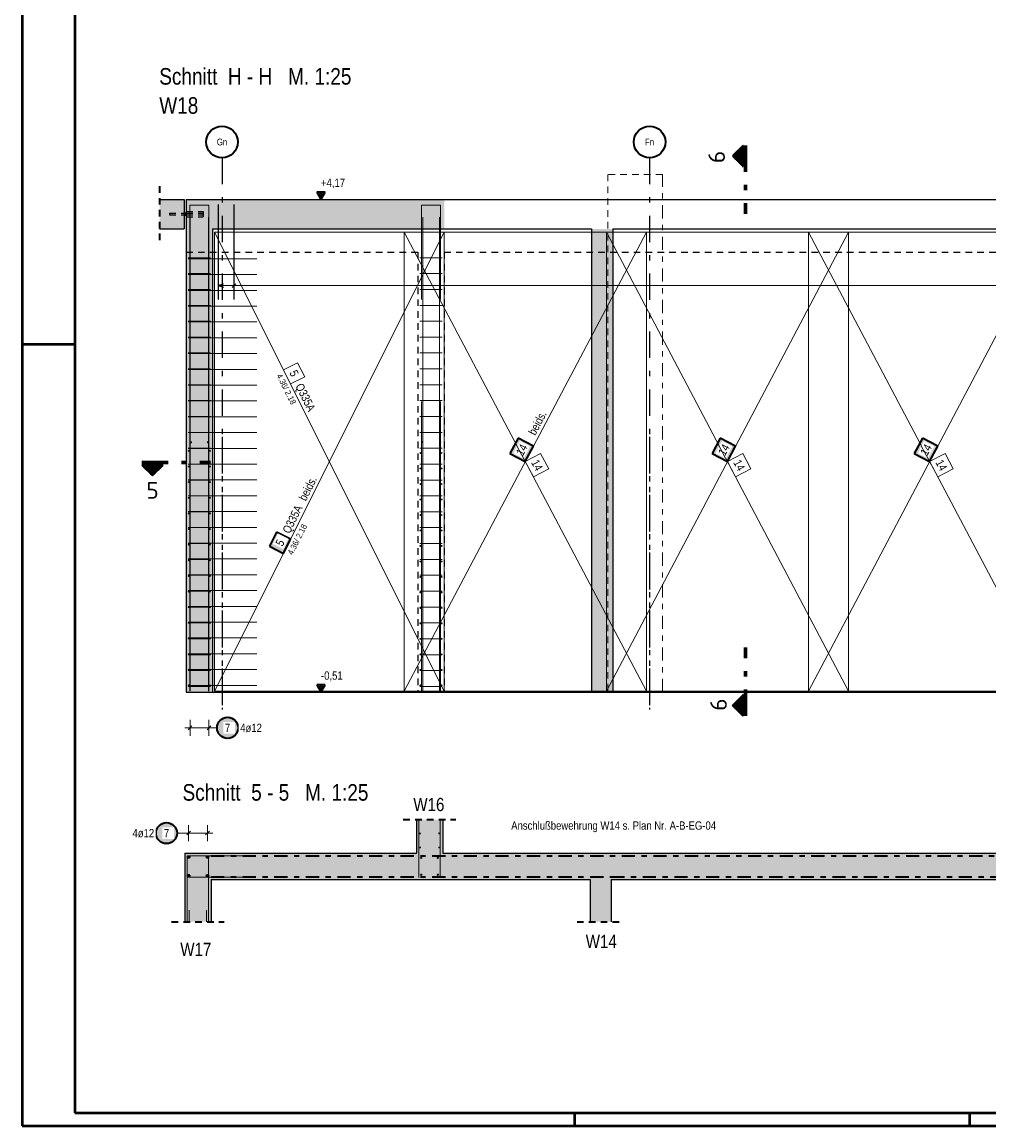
# Model space of a CAD drawing. Header units: millimetres. Extents: x -20 to 84, y 0 to 50.
# Tile 2 of 22: x 0 to 18, y 0 to 21. Entities that reach past the tile are written whole.
import ezdxf
from ezdxf.enums import TextEntityAlignment as Align

# ---------------------------------------------------------------- set-up
doc = ezdxf.new("R2010")
doc.units = ezdxf.units.MM
for name, pattern in [('DASHDOT', [1, 0.5, -0.25, 0, -0.25]), ('DASHDOTX2', [2, 1, -0.5, 0, -0.5]), ('HIDDEN', [0.375, 0.25, -0.125])]:
    doc.linetypes.add(name, pattern=pattern)
for name, color, linetype, lineweight in [('Achsen', 7, 'Continuous', 20), ('nplo Bewehrung', 7, 'Continuous', 20), ('Schraffuren', 7, 'Continuous', 20)]:
    doc.layers.add(name, color=color, linetype=linetype, lineweight=lineweight)
doc.styles.add('Arial Narrow', font='ARIALN.TTF')
doc.styles.add('isocp', font='isocp', dxfattribs={"width": 1.1})
pattern_1 = [(-180, (0, 0), (2e-18, -0.02), [])]

msp = doc.modelspace()

# ---------------------------------------------------------------- hatches: boundary and pattern name
at = {"lineweight": 50}
h = msp.add_hatch(dxfattribs=at)
h.set_pattern_fill('Mau', color=4, scale=0.01, angle=-180, style=0, pattern_type=2)
h.set_pattern_definition(pattern_1)
h.paths.add_polyline_path([(13.6933, 18.226673), (13.6933, 18.626673), (13.4933, 18.426673)])
at = {"lineweight": 35, "true_color": 0xffffff}
for points in [[(9.419768, 13.066321), (9.265798, 12.774442), (9.557677, 12.620472), (9.711647, 12.912351)], [(13.259809, 13.066328), (13.105837, 12.774451), (13.397714, 12.620479), (13.551686, 12.912356)], [(17.099767, 13.066318), (16.945797, 12.774439), (17.237676, 12.620469), (17.391646, 12.912348)], [(4.831554, 11.278963), (4.69739, 11.010634), (4.965718, 10.87647), (5.099882, 11.144799)]]:
    msp.add_hatch(color=7, dxfattribs=at).paths.add_polyline_path(points)
at = {"lineweight": 50}
h = msp.add_hatch(dxfattribs=at)
h.set_pattern_fill('Mau', color=4, scale=0.01, angle=-90, style=0, pattern_type=2)
h.set_pattern_definition([(-90, (0, 0), (0.02, 1e-18), [])])
h.paths.add_polyline_path([(2.677463, 12.553163), (2.277463, 12.553163), (2.477463, 12.353163)])
h = msp.add_hatch(dxfattribs=at)
h.set_pattern_fill('Mau', color=4, scale=0.01, angle=-180, style=0, pattern_type=2)
h.set_pattern_definition(pattern_1)
h.paths.add_polyline_path([(13.6933, 8.187309), (13.4933, 7.987309), (13.6933, 7.787309)])
at = {"lineweight": 25, "true_color": 0xffffff}
for points in [[(4.123353, 7.562078), (4.123219, 7.569755), (4.122817, 7.577424), (4.122148, 7.585074), (4.121212, 7.592696), (4.12001, 7.60028), (4.118545, 7.607818), (4.116818, 7.6153), (4.11483, 7.622718), (4.112585, 7.630061), (4.110085, 7.637322), (4.107333, 7.644491), (4.104333, 7.65156), (4.101087, 7.658519), (4.097601, 7.665361), (4.093878, 7.672078), (4.089923, 7.67866), (4.085741, 7.6851), (4.081336, 7.69139), (4.076715, 7.697523), (4.071882, 7.703491), (4.066845, 7.709286), (4.061607, 7.714902), (4.056178, 7.720332), (4.050561, 7.725569), (4.044766, 7.730607), (4.038798, 7.73544), (4.032665, 7.740061), (4.026375, 7.744466), (4.019935, 7.748648), (4.013353, 7.752603), (4.006636, 7.756326), (3.999794, 7.759812), (3.992835, 7.763058), (3.985766, 7.766058), (3.978597, 7.76881), (3.971336, 7.77131), (3.963993, 7.773555), (3.956576, 7.775543), (3.949093, 7.77727), (3.941555, 7.778735), (3.933971, 7.779937), (3.926349, 7.780872), (3.918699, 7.781542), (3.911031, 7.781944), (3.903353, 7.782078), (3.895675, 7.781944), (3.888006, 7.781542), (3.880356, 7.780872), (3.872735, 7.779937), (3.86515, 7.778735), (3.857612, 7.77727), (3.85013, 7.775543), (3.842712, 7.773555), (3.835369, 7.77131), (3.828108, 7.76881), (3.820939, 7.766058), (3.813871, 7.763058), (3.806911, 7.759812), (3.800069, 7.756326), (3.793353, 7.752603), (3.78677, 7.748648), (3.78033, 7.744466), (3.77404, 7.740061), (3.767907, 7.73544), (3.761939, 7.730607), (3.756144, 7.725569), (3.750528, 7.720332), (3.745098, 7.714902), (3.739861, 7.709286), (3.734823, 7.703491), (3.72999, 7.697523), (3.725369, 7.69139), (3.720964, 7.6851), (3.716782, 7.67866), (3.712827, 7.672078), (3.709104, 7.665361), (3.705618, 7.658519), (3.702373, 7.65156), (3.699372, 7.644491), (3.69662, 7.637322), (3.69412, 7.630061), (3.691875, 7.622718), (3.689888, 7.6153), (3.68816, 7.607818), (3.686695, 7.60028), (3.685494, 7.592696), (3.684558, 7.585074), (3.683889, 7.577424), (3.683487, 7.569755), (3.683353, 7.562078), (3.683487, 7.5544), (3.683889, 7.546731), (3.684558, 7.539081), (3.685494, 7.531459), (3.686695, 7.523875), (3.68816, 7.516337), (3.689888, 7.508855), (3.691875, 7.501437), (3.69412, 7.494094), (3.69662, 7.486833), (3.699372, 7.479664), (3.702373, 7.472595), (3.705618, 7.465636), (3.709104, 7.458794), (3.712827, 7.452078), (3.716782, 7.445495), (3.720964, 7.439055), (3.725369, 7.432765), (3.72999, 7.426632), (3.734823, 7.420664), (3.739861, 7.414869), (3.745098, 7.409253), (3.750528, 7.403823), (3.756144, 7.398586), (3.761939, 7.393548), (3.767907, 7.388715), (3.77404, 7.384094), (3.78033, 7.379689), (3.78677, 7.375507), (3.793353, 7.371552), (3.800069, 7.367829), (3.806911, 7.364343), (3.813871, 7.361098), (3.820939, 7.358097), (3.828108, 7.355345), (3.835369, 7.352845), (3.842712, 7.3506), (3.85013, 7.348612), (3.857612, 7.346885), (3.86515, 7.34542), (3.872735, 7.344219), (3.880356, 7.343283), (3.888006, 7.342613), (3.895675, 7.342212), (3.903353, 7.342078), (3.911031, 7.342212), (3.918699, 7.342613), (3.926349, 7.343283), (3.933971, 7.344219), (3.941555, 7.34542), (3.949093, 7.346885), (3.956576, 7.348612), (3.963993, 7.3506), (3.971336, 7.352845), (3.978597, 7.355345), (3.985766, 7.358097), (3.992835, 7.361098), (3.999794, 7.364343), (4.006636, 7.367829), (4.013353, 7.371552), (4.019935, 7.375507), (4.026375, 7.379689), (4.032665, 7.384094), (4.038798, 7.388715), (4.044766, 7.393548), (4.050561, 7.398586), (4.056178, 7.403823), (4.061607, 7.409253), (4.066845, 7.414869), (4.071882, 7.420664), (4.076715, 7.426632), (4.081336, 7.432765), (4.085741, 7.439055), (4.089923, 7.445495), (4.093878, 7.452078), (4.097601, 7.458794), (4.101087, 7.465636), (4.104333, 7.472595), (4.107333, 7.479664), (4.110085, 7.486833), (4.112585, 7.494094), (4.11483, 7.501437), (4.116818, 7.508855), (4.118545, 7.516337), (4.12001, 7.523875), (4.121212, 7.531459), (4.122148, 7.539081), (4.122817, 7.546731)], [(2.963854, 5.562078), (2.96372, 5.569755), (2.963318, 5.577424), (2.962648, 5.585074), (2.961713, 5.592696), (2.960511, 5.60028), (2.959046, 5.607818), (2.957319, 5.6153), (2.955331, 5.622718), (2.953086, 5.630061), (2.950586, 5.637322), (2.947834, 5.644491), (2.944834, 5.65156), (2.941588, 5.658519), (2.938102, 5.665361), (2.934379, 5.672078), (2.930424, 5.67866), (2.926242, 5.6851), (2.921837, 5.69139), (2.917216, 5.697523), (2.912383, 5.703491), (2.907345, 5.709286), (2.902108, 5.714902), (2.896678, 5.720332), (2.891062, 5.725569), (2.885267, 5.730607), (2.879299, 5.73544), (2.873166, 5.740061), (2.866876, 5.744466), (2.860436, 5.748648), (2.853854, 5.752603), (2.847137, 5.756326), (2.840295, 5.759812), (2.833336, 5.763058), (2.826267, 5.766058), (2.819098, 5.76881), (2.811837, 5.77131), (2.804494, 5.773555), (2.797076, 5.775543), (2.789594, 5.77727), (2.782056, 5.778735), (2.774472, 5.779937), (2.76685, 5.780872), (2.7592, 5.781542), (2.751531, 5.781944), (2.743854, 5.782078), (2.736176, 5.781944), (2.728507, 5.781542), (2.720857, 5.780872), (2.713235, 5.779937), (2.705651, 5.778735), (2.698113, 5.77727), (2.690631, 5.775543), (2.683213, 5.773555), (2.67587, 5.77131), (2.668609, 5.76881), (2.66144, 5.766058), (2.654371, 5.763058), (2.647412, 5.759812), (2.64057, 5.756326), (2.633854, 5.752603), (2.627271, 5.748648), (2.620831, 5.744466), (2.614541, 5.740061), (2.608408, 5.73544), (2.60244, 5.730607), (2.596645, 5.725569), (2.591029, 5.720332), (2.585599, 5.714902), (2.580362, 5.709286), (2.575324, 5.703491), (2.570491, 5.697523), (2.56587, 5.69139), (2.561465, 5.6851), (2.557283, 5.67866), (2.553328, 5.672078), (2.549605, 5.665361), (2.546119, 5.658519), (2.542874, 5.65156), (2.539873, 5.644491), (2.537121, 5.637322), (2.534621, 5.630061), (2.532376, 5.622718), (2.530388, 5.6153), (2.528661, 5.607818), (2.527196, 5.60028), (2.525995, 5.592696), (2.525059, 5.585074), (2.524389, 5.577424), (2.523988, 5.569755), (2.523854, 5.562078), (2.523988, 5.5544), (2.524389, 5.546731), (2.525059, 5.539081), (2.525995, 5.531459), (2.527196, 5.523875), (2.528661, 5.516337), (2.530388, 5.508855), (2.532376, 5.501437), (2.534621, 5.494094), (2.537121, 5.486833), (2.539873, 5.479664), (2.542874, 5.472595), (2.546119, 5.465636), (2.549605, 5.458794), (2.553328, 5.452078), (2.557283, 5.445495), (2.561465, 5.439055), (2.56587, 5.432765), (2.570491, 5.426632), (2.575324, 5.420664), (2.580362, 5.414869), (2.585599, 5.409253), (2.591029, 5.403823), (2.596645, 5.398586), (2.60244, 5.393548), (2.608408, 5.388715), (2.614541, 5.384094), (2.620831, 5.379689), (2.627271, 5.375507), (2.633854, 5.371552), (2.64057, 5.367829), (2.647412, 5.364343), (2.654371, 5.361098), (2.66144, 5.358097), (2.668609, 5.355345), (2.67587, 5.352845), (2.683213, 5.3506), (2.690631, 5.348612), (2.698113, 5.346885), (2.705651, 5.34542), (2.713235, 5.344219), (2.720857, 5.343283), (2.728507, 5.342613), (2.736176, 5.342212), (2.743854, 5.342078), (2.751531, 5.342212), (2.7592, 5.342613), (2.76685, 5.343283), (2.774472, 5.344219), (2.782056, 5.34542), (2.789594, 5.346885), (2.797076, 5.348612), (2.804494, 5.3506), (2.811837, 5.352845), (2.819098, 5.355345), (2.826267, 5.358097), (2.833336, 5.361098), (2.840295, 5.364343), (2.847137, 5.367829), (2.853854, 5.371552), (2.860436, 5.375507), (2.866876, 5.379689), (2.873166, 5.384094), (2.879299, 5.388715), (2.885267, 5.393548), (2.891062, 5.398586), (2.896678, 5.403823), (2.902108, 5.409253), (2.907345, 5.414869), (2.912383, 5.420664), (2.917216, 5.426632), (2.921837, 5.432765), (2.926242, 5.439055), (2.930424, 5.445495), (2.934379, 5.452078), (2.938102, 5.458794), (2.941588, 5.465636), (2.944834, 5.472595), (2.947834, 5.479664), (2.950586, 5.486833), (2.953086, 5.494094), (2.955331, 5.501437), (2.957319, 5.508855), (2.959046, 5.516337), (2.960511, 5.523875), (2.961713, 5.531459), (2.962648, 5.539081), (2.963318, 5.546731)]]:
    msp.add_hatch(color=7, dxfattribs=at).paths.add_polyline_path(points)
at = {"layer": 'Schraffuren', "lineweight": 50, "true_color": 0xd7ffd7}
for points in [[(2.612347, 17.04048), (3.077696, 17.040468), (3.077696, 17.600468), (2.612347, 17.60048)], [(3.117722, 17.04048), (8.017715, 17.04048), (8.017715, 17.60048), (3.117715, 17.60048)], [(3.117722, 8.240468), (3.617722, 8.240468), (3.617722, 17.040468), (3.117722, 17.04048)], [(10.817727, 8.240468), (11.217727, 8.240468), (11.217727, 17.040468), (10.817727, 17.040468)], [(7.990102, 5.819258), (7.990102, 5.180024), (7.490102, 5.180024), (7.490102, 5.819258)], [(35.410102, 4.680011), (3.090109, 4.680011), (3.090109, 5.180011), (35.410102, 5.180011)], [(3.590109, 4.680011), (3.590109, 3.877685), (3.090109, 3.877685), (3.090109, 4.680011)], [(11.190114, 4.680011), (11.190114, 3.877685), (10.790114, 3.877685), (10.790114, 4.680011)]]:
    msp.add_hatch(color=254, dxfattribs=at).paths.add_polyline_path(points)

# ---------------------------------------------------------------- linework, layer by layer
at = {"color": 4, "linetype": 'Continuous', "lineweight": 50}
for p, q in [((0, 42.05), (0, 0)), ((1, 41.8), (1, 0.25)), ((1, 0.25), (82.25, 0.25)), ((0, 0), (82.5, 0))]:
    msp.add_line(p, q, dxfattribs=at)
at = {"color": 2, "linetype": 'Continuous', "lineweight": 35}
for p, q in [((13.6933, 18.626673), (13.4933, 18.426673)), ((13.6933, 18.626673), (13.6933, 18.226673)), ((13.4933, 18.426673), (13.6933, 18.226673)), ((2.277463, 12.553163), (2.677463, 12.553163)), ((2.277463, 12.553163), (2.477463, 12.353163)), ((2.477463, 12.353163), (2.677463, 12.553163)), ((13.4933, 7.987309), (13.6933, 8.187309)), ((13.6933, 7.787309), (13.6933, 8.187309)), ((13.6933, 7.787309), (13.4933, 7.987309))]:
    msp.add_line(p, q, dxfattribs=at)
at = {"color": 1, "linetype": 'DASHDOTX2', "lineweight": 70, "ltscale": 0.5}
for p, q in [((13.7433, 18.626673), (13.7433, 17.326673)), ((2.277463, 12.603163), (3.577463, 12.603163)), ((13.7433, 7.787309), (13.7433, 9.087309))]:
    msp.add_line(p, q, dxfattribs=at)
at = {"color": 3, "linetype": 'DASHDOTX2', "lineweight": 25, "ltscale": 0.5}
for p, q in [((3.797709, 18.390609), (3.797709, 7.912612)), ((11.917709, 18.390609), (11.917709, 7.912612)), ((3.797709, 13.089623), (3.797709, 7.912612)), ((11.917709, 13.089623), (11.917709, 7.912612))]:
    msp.add_line(p, q, dxfattribs=at)
at = {"color": 9, "linetype": 'HIDDEN', "lineweight": 0, "ltscale": 0.5}
for p, q in [((12.162254, 18.071288), (11.127714, 18.071288)), ((11.127714, 18.071288), (11.127714, 8.240468)), ((11.127714, 8.240468), (12.162254, 8.240468))]:
    msp.add_line(p, q, dxfattribs=at)
at = {"color": 9, "linetype": 'DASHDOT', "lineweight": 0, "ltscale": 0.5}
msp.add_line((12.162254, 8.240468), (12.162254, 18.071288), dxfattribs=at)
at = {"color": 2, "linetype": 'HIDDEN', "lineweight": 35, "ltscale": 0.5}
for p, q in [((2.612347, 17.850468), (2.612347, 16.790468)), ((7.240102, 5.819258), (8.240102, 5.819258)), ((2.840109, 3.877685), (3.840109, 3.877685)), ((10.540114, 3.877685), (11.440114, 3.877685))]:
    msp.add_line(p, q, dxfattribs=at)
at = {"color": 2, "linetype": 'Continuous', "lineweight": 35, "ltscale": 0.5}
for p, q in [((5.755416, 17.736875), (5.597916, 17.736875)), ((5.597916, 17.736875), (5.676666, 17.60048)), ((5.676666, 17.736875), (5.637291, 17.668677)), ((5.637291, 17.668677), (5.716041, 17.668677)), ((5.676666, 17.60048), (5.755416, 17.736875)), ((5.716041, 17.668677), (5.676666, 17.736875)), ((9.419768, 13.066321), (9.265798, 12.774442)), ((9.711647, 12.912351), (9.419768, 13.066321)), ((13.259809, 13.066328), (13.105837, 12.774451)), ((13.551686, 12.912356), (13.259809, 13.066328)), ((17.099767, 13.066318), (16.945797, 12.774439)), ((17.391646, 12.912348), (17.099767, 13.066318)), ((9.557677, 12.620472), (9.711647, 12.912351)), ((13.397714, 12.620479), (13.551686, 12.912356)), ((17.237676, 12.620469), (17.391646, 12.912348)), ((9.265798, 12.774442), (9.557677, 12.620472)), ((13.105837, 12.774451), (13.397714, 12.620479)), ((16.945797, 12.774439), (17.237676, 12.620469)), ((4.831554, 11.278963), (4.69739, 11.010634)), ((5.099882, 11.144799), (4.831554, 11.278963)), ((4.965718, 10.87647), (5.099882, 11.144799)), ((4.69739, 11.010634), (4.965718, 10.87647)), ((5.755416, 8.376863), (5.597916, 8.376863)), ((5.597916, 8.376863), (5.676666, 8.240468)), ((5.676666, 8.376863), (5.637291, 8.308665)), ((5.637291, 8.308665), (5.716041, 8.308665)), ((5.676666, 8.240468), (5.755416, 8.376863)), ((5.716041, 8.308665), (5.676666, 8.376863))]:
    msp.add_line(p, q, dxfattribs=at)
at = {"color": 3, "linetype": 'Continuous', "lineweight": 25, "ltscale": 0.5}
for p, q in [((3.725743, 17.50048), (3.725743, 15.70048)), ((4.024819, 17.50048), (4.024819, 15.70048)), ((5.597916, 17.60048), (6.127116, 17.60048)), ((3.189722, 8.260468), (3.189722, 17.260468)), ((3.189722, 8.260468), (3.189722, 17.260468)), ((3.549722, 8.260468), (3.549722, 17.260468)), ((3.549722, 8.260468), (3.549722, 17.260468)), ((3.825743, 15.988872), (3.725743, 15.962078)), ((3.725743, 15.962078), (3.825743, 15.935283)), ((3.989464, 15.926722), (4.060175, 15.997433)), ((5.597916, 8.240468), (6.083016, 8.240468)), ((3.154367, 7.526722), (3.225077, 7.597433)), ((3.154367, 7.526722), (3.225077, 7.597433)), ((3.514367, 7.526722), (3.585077, 7.597433)), ((3.514367, 7.526722), (3.585077, 7.597433)), ((3.197464, 5.597433), (3.126754, 5.526722)), ((3.197464, 5.597433), (3.126754, 5.526722)), ((3.557464, 5.597433), (3.486754, 5.526722)), ((3.557464, 5.597433), (3.486754, 5.526722))]:
    msp.add_line(p, q, dxfattribs=at)
at = {"color": 3, "linetype": 'HIDDEN', "lineweight": 25, "ltscale": 0.5}
for p, q in [((2.797722, 17.336468), (3.077696, 17.336468)), ((2.797722, 17.336468), (2.797722, 17.33525)), ((2.797722, 17.33525), (2.797722, 17.331781)), ((2.797722, 17.331781), (2.797722, 17.326591)), ((2.797722, 17.326591), (2.797722, 17.320468)), ((2.797722, 17.320468), (2.797722, 17.314345)), ((2.797722, 17.314345), (2.797722, 17.309154)), ((2.797722, 17.309154), (2.797722, 17.305686)), ((2.797722, 17.305686), (2.797722, 17.304468)), ((2.797722, 17.304468), (3.077696, 17.304468)), ((3.117722, 17.370468), (3.437722, 17.370468)), ((3.117722, 17.336468), (3.437722, 17.336468)), ((3.117722, 17.304468), (3.437722, 17.304468)), ((3.117722, 17.270468), (3.437722, 17.270468)), ((3.437722, 17.370468), (3.437722, 17.366662)), ((3.437722, 17.366662), (3.437722, 17.355823)), ((3.437722, 17.355823), (3.437722, 17.339602)), ((3.437722, 17.339602), (3.437722, 17.320468)), ((3.437722, 17.320468), (3.437722, 17.301333)), ((3.437722, 17.301333), (3.437722, 17.285112)), ((3.437722, 17.285112), (3.437722, 17.274274)), ((3.437722, 17.274274), (3.437722, 17.270468)), ((3.117722, 16.60048), (7.517715, 16.60048)), ((7.517715, 16.60048), (7.517715, 8.240468)), ((8.017715, 16.60048), (34.637715, 16.60048)), ((8.017715, 16.60048), (8.017715, 8.240468))]:
    msp.add_line(p, q, dxfattribs=at)
at = {"color": 7, "linetype": 'Continuous', "lineweight": 18, "ltscale": 0.5}
for p, q in [((8.017715, 16.980477), (3.657719, 16.980477)), ((3.657719, 16.980477), (3.657719, 8.260468)), ((3.657719, 8.260468), (8.017715, 16.980477)), ((11.857714, 16.980472), (7.257716, 16.980616)), ((7.257716, 16.980616), (7.257716, 8.260616)), ((11.857638, 16.980472), (7.257792, 8.260616)), ((8.017715, 8.260468), (8.017715, 16.980477)), ((8.017715, 16.980477), (8.017715, 16.980477)), ((15.697713, 16.980477), (11.097715, 16.980477)), ((11.097715, 16.980477), (11.097715, 8.26048)), ((11.097715, 8.26048), (15.697713, 16.980477)), ((11.857714, 8.260472), (11.857714, 16.980472)), ((19.537713, 16.980469), (14.937715, 16.980613)), ((14.937715, 16.980613), (14.937715, 8.260613)), ((19.537637, 16.980469), (14.937791, 8.260613)), ((15.697713, 8.26048), (15.697713, 16.980477)), ((15.697713, 16.980477), (15.697713, 16.980477)), ((3.657719, 8.260468), (8.017715, 8.260468)), ((7.257716, 8.260616), (11.857714, 8.260472)), ((11.097715, 8.26048), (15.697713, 8.26048)), ((11.857714, 8.260472), (11.857714, 8.260472)), ((14.937715, 8.260613), (19.537713, 8.260469))]:
    msp.add_line(p, q, dxfattribs=at)
at = {"color": 9, "linetype": 'Continuous', "lineweight": 0, "ltscale": 0.5}
for p, q in [((8.017715, 16.980477), (3.657719, 16.980477)), ((3.657719, 16.980477), (3.657719, 8.260468)), ((11.857714, 16.980472), (7.257716, 16.980616)), ((7.257716, 16.980616), (7.257716, 8.260616)), ((8.017715, 8.260468), (8.017715, 16.980477)), ((8.017715, 16.980477), (8.017715, 16.980477)), ((15.697713, 16.980477), (11.097715, 16.980477)), ((11.097715, 16.980477), (11.097715, 8.26048)), ((11.857714, 8.260472), (11.857714, 16.980472)), ((19.537713, 16.980469), (14.937715, 16.980613)), ((14.937715, 16.980613), (14.937715, 8.260613)), ((15.697713, 8.26048), (15.697713, 16.980477)), ((15.697713, 16.980477), (15.697713, 16.980477)), ((3.157722, 16.492474), (3.577722, 16.492474)), ((3.157722, 16.472474), (4.457722, 16.472474)), ((3.157722, 16.190844), (3.577722, 16.190844)), ((3.157722, 16.172326), (4.457722, 16.172326)), ((3.157722, 15.889215), (3.577722, 15.889215)), ((3.157722, 15.872177), (4.457722, 15.872177)), ((3.157722, 15.587585), (3.577722, 15.587585)), ((3.157722, 15.572029), (4.457722, 15.572029)), ((3.157722, 15.285955), (3.577722, 15.285955)), ((3.157722, 15.271881), (4.457722, 15.271881)), ((3.157722, 14.984325), (3.577722, 14.984325)), ((3.157722, 14.971732), (4.457722, 14.971732)), ((3.157722, 14.682695), (3.577722, 14.682695)), ((3.157722, 14.671584), (4.457722, 14.671584)), ((5.234046, 14.498638), (4.965718, 14.364474)), ((5.36821, 14.23031), (5.234046, 14.498638)), ((3.157722, 14.381065), (3.577722, 14.381065)), ((3.157722, 14.371436), (4.457722, 14.371436)), ((4.965718, 14.364474), (5.099882, 14.096146)), ((3.157722, 14.079435), (3.577722, 14.079435)), ((3.157722, 14.071287), (4.457722, 14.071287)), ((5.099882, 14.096146), (5.36821, 14.23031)), ((3.157722, 13.777805), (3.577722, 13.777805)), ((3.157722, 13.771139), (4.457722, 13.771139)), ((3.157722, 13.476176), (3.577722, 13.476176)), ((3.157722, 13.47099), (4.457722, 13.47099)), ((3.157722, 13.174546), (3.577722, 13.174546)), ((3.157722, 13.170842), (4.457722, 13.170842)), ((3.157722, 12.872916), (3.577722, 12.872916)), ((3.157722, 12.870694), (4.457722, 12.870694)), ((9.557715, 12.620544), (9.711685, 12.328665)), ((10.003564, 12.482635), (9.849594, 12.774514)), ((13.397714, 12.620479), (13.551686, 12.328601)), ((13.843564, 12.482573), (13.689592, 12.774451)), ((17.237714, 12.620541), (17.391684, 12.328662)), ((17.683563, 12.482632), (17.529593, 12.774511)), ((3.157722, 12.571286), (3.577722, 12.571286)), ((3.157722, 12.570545), (4.457722, 12.570545)), ((9.711685, 12.328665), (10.003564, 12.482635)), ((13.551686, 12.328601), (13.843564, 12.482573)), ((17.391684, 12.328662), (17.683563, 12.482632)), ((3.157722, 12.270397), (4.457722, 12.270397)), ((3.157722, 12.269656), (3.577722, 12.269656)), ((3.157722, 11.970248), (4.457722, 11.970248)), ((3.157722, 11.968026), (3.577722, 11.968026)), ((3.157722, 11.6701), (4.457722, 11.6701)), ((3.157722, 11.666396), (3.577722, 11.666396)), ((3.157722, 11.369952), (4.457722, 11.369952)), ((3.157722, 11.364766), (3.577722, 11.364766)), ((3.157722, 11.069803), (4.457722, 11.069803)), ((3.157722, 11.063137), (3.577722, 11.063137)), ((3.157722, 10.769655), (4.457722, 10.769655)), ((3.157722, 10.761507), (3.577722, 10.761507)), ((3.157722, 10.469506), (4.457722, 10.469506)), ((3.157722, 10.459877), (3.577722, 10.459877)), ((3.157722, 10.169358), (4.457722, 10.169358)), ((3.157722, 10.158247), (3.577722, 10.158247)), ((3.157722, 9.86921), (4.457722, 9.86921)), ((3.157722, 9.856617), (3.577722, 9.856617)), ((3.157722, 9.569061), (4.457722, 9.569061)), ((3.157722, 9.554987), (3.577722, 9.554987)), ((3.157722, 9.268913), (4.457722, 9.268913)), ((3.157722, 9.253357), (3.577722, 9.253357)), ((3.157722, 8.968764), (4.457722, 8.968764)), ((3.157722, 8.951727), (3.577722, 8.951727)), ((3.157722, 8.668616), (4.457722, 8.668616)), ((3.157722, 8.650097), (3.577722, 8.650097)), ((3.157722, 8.368468), (4.457722, 8.368468)), ((3.157722, 8.348468), (3.577722, 8.348468)), ((3.657719, 8.260468), (8.017715, 8.260468)), ((7.257716, 8.260616), (11.857714, 8.260472)), ((11.097715, 8.26048), (15.697713, 8.26048)), ((11.857714, 8.260472), (11.857714, 8.260472)), ((14.937715, 8.260613), (19.537713, 8.260469)), ((3.138109, 3.877685), (3.138109, 5.132011)), ((3.138109, 5.132011), (3.542109, 5.132011)), ((4.430109, 5.132011), (3.138109, 5.132011)), ((3.138109, 5.132011), (3.138109, 4.728011)), ((3.542109, 5.132011), (3.542109, 3.877685)), ((3.138109, 4.728011), (4.430109, 4.728011))]:
    msp.add_line(p, q, dxfattribs=at)
at = {"color": 5, "linetype": 'Continuous', "lineweight": 18, "ltscale": 0.5}
for p, q in [((3.725743, 16.112078), (3.725743, 15.812078)), ((34.831802, 15.962078), (3.725743, 15.962078)), ((4.024819, 15.812078), (4.024819, 16.112078)), ((3.649722, 7.562078), (3.089722, 7.562078)), ((3.189722, 7.412078), (3.189722, 7.712078)), ((3.189722, 7.412078), (3.189722, 7.712078)), ((3.549722, 7.412078), (3.549722, 7.712078)), ((3.549722, 7.412078), (3.549722, 7.712078)), ((3.703353, 7.562078), (3.649722, 7.562078)), ((3.162109, 5.712078), (3.162109, 5.412078)), ((3.162109, 5.712078), (3.162109, 5.412078)), ((3.522109, 5.712078), (3.522109, 5.412078)), ((3.522109, 5.712078), (3.522109, 5.412078)), ((2.943854, 5.562078), (3.062109, 5.562078)), ((3.062109, 5.562078), (3.622109, 5.562078))]:
    msp.add_line(p, q, dxfattribs=at)
at = {"color": 4, "linetype": 'Continuous', "lineweight": 50, "ltscale": 0.5}
for p, q in [((0, 14.85), (1, 14.85)), ((10.5, 0), (10.5, 0.25)), ((18, 0), (18, 0.25))]:
    msp.add_line(p, q, dxfattribs=at)
at = {"color": 2, "linetype": 'DASHDOT', "lineweight": 35, "ltscale": 0.5}
for p, q in [((3.590109, 5.130024), (34.910102, 5.130024)), ((3.590109, 4.730011), (10.790114, 4.730011)), ((10.790114, 4.730011), (11.190114, 4.730011)), ((11.190114, 4.730011), (34.910102, 4.730011))]:
    msp.add_line(p, q, dxfattribs=at)
at = {"color": 2, "linetype": 'Continuous', "lineweight": 35}
for centre in [(3.797709, 18.690609), (11.917709, 18.690609)]:
    msp.add_circle(centre, 0.3, dxfattribs=at)
at = {"color": 9, "linetype": 'Continuous', "lineweight": 0}
msp.add_circle((3.117715, 8.240468), 0.00222, dxfattribs=at)
at = {"color": 2, "linetype": 'Continuous', "lineweight": 35, "ltscale": 0.5}
for centre in [(3.903353, 7.562078), (2.743854, 5.562078)]:
    msp.add_circle(centre, 0.2, dxfattribs=at)
at = {"color": 4, "linetype": 'Continuous', "lineweight": 50, "ltscale": 0.5}
for centre, radius in [((3.162109, 5.108011), 0.012), ((3.162109, 5.108011), 0.012), ((3.162109, 5.108011), 0.0108), ((3.162109, 5.108011), 0.0084), ((3.162109, 5.108011), 0.006), ((3.162109, 5.108011), 0.0036), ((3.162109, 5.108011), 0.0012), ((3.522109, 5.108011), 0.012), ((3.522109, 5.108011), 0.012), ((3.522109, 5.108011), 0.0108), ((3.522109, 5.108011), 0.0084), ((3.522109, 5.108011), 0.006), ((3.522109, 5.108011), 0.0036), ((3.522109, 5.108011), 0.0012), ((3.162109, 4.752011), 0.012), ((3.162109, 4.752011), 0.012), ((3.162109, 4.752011), 0.0108), ((3.162109, 4.752011), 0.0084), ((3.162109, 4.752011), 0.006), ((3.162109, 4.752011), 0.0036), ((3.162109, 4.752011), 0.0012), ((3.522109, 4.752011), 0.012), ((3.522109, 4.752011), 0.012), ((3.522109, 4.752011), 0.0108), ((3.522109, 4.752011), 0.0084), ((3.522109, 4.752011), 0.006), ((3.522109, 4.752011), 0.0036), ((3.522109, 4.752011), 0.0012)]:
    msp.add_circle(centre, radius, dxfattribs=at)
at = {"layer": 'Achsen', "color": 2, "linetype": 'Continuous', "lineweight": 35}
for p, q in [((3.077696, 17.336468), (3.117722, 17.336468)), ((3.077696, 17.304468), (3.117722, 17.304468))]:
    msp.add_line(p, q, dxfattribs=at)
at = {"layer": 'Achsen', "color": 3, "linetype": 'Continuous', "lineweight": 25}
for p, q in [((3.617722, 8.240468), (10.817727, 8.240468)), ((11.217727, 8.240468), (34.937715, 8.240468))]:
    msp.add_line(p, q, dxfattribs=at)
at = {"layer": 'nplo Bewehrung', "color": 9, "linetype": 'Continuous', "lineweight": 0, "ltscale": 0.5}
for p, q in [((3.185722, 16.20048), (3.185722, 17.49248)), ((3.185722, 17.49248), (3.549722, 17.49248)), ((3.549722, 17.49248), (3.549722, 16.20048)), ((7.585715, 15.70048), (7.585715, 17.49248)), ((7.585715, 17.49248), (7.949715, 17.49248)), ((7.949715, 17.49248), (7.949715, 15.70048)), ((7.609715, 8.260468), (7.609715, 17.260468)), ((7.609715, 8.260468), (7.609715, 17.260468)), ((7.925715, 8.260468), (7.925715, 17.260468)), ((7.925715, 8.260468), (7.925715, 17.260468)), ((7.557715, 16.49248), (7.977715, 16.49248)), ((7.557715, 16.19085), (7.977715, 16.19085)), ((7.557715, 15.88922), (7.977715, 15.88922)), ((7.557715, 15.58759), (7.977715, 15.58759)), ((7.557715, 15.28596), (7.977715, 15.28596)), ((7.557715, 14.98433), (7.977715, 14.98433)), ((7.557715, 14.6827), (7.977715, 14.6827)), ((7.557715, 14.381071), (7.977715, 14.381071)), ((7.557715, 14.079441), (7.977715, 14.079441)), ((7.557715, 13.777811), (7.977715, 13.777811)), ((7.585715, 8.260468), (7.585715, 13.760468)), ((7.949715, 8.260468), (7.949715, 13.760468)), ((7.557715, 13.476181), (7.977715, 13.476181)), ((7.557715, 13.174551), (7.977715, 13.174551)), ((7.557715, 12.872921), (7.977715, 12.872921)), ((7.557715, 12.571291), (7.977715, 12.571291)), ((7.557715, 12.269661), (7.977715, 12.269661)), ((7.557715, 11.968032), (7.977715, 11.968032)), ((7.557715, 11.666402), (7.977715, 11.666402)), ((7.557715, 11.364772), (7.977715, 11.364772)), ((7.557715, 11.063142), (7.977715, 11.063142)), ((7.557715, 10.761512), (7.977715, 10.761512)), ((7.557715, 10.459882), (7.977715, 10.459882)), ((7.557715, 10.158252), (7.977715, 10.158252)), ((7.557715, 9.856622), (7.977715, 9.856622)), ((7.557715, 9.554993), (7.977715, 9.554993)), ((7.557715, 9.253363), (7.977715, 9.253363)), ((7.557715, 8.951733), (7.977715, 8.951733)), ((7.557715, 8.650103), (7.977715, 8.650103)), ((7.557715, 8.348473), (7.977715, 8.348473)), ((7.538102, 5.220024), (7.538102, 5.819258)), ((7.538102, 5.220024), (7.538102, 5.819258)), ((7.538102, 4.720011), (7.538102, 5.819258)), ((7.538102, 4.720011), (7.538102, 5.819258)), ((7.942102, 5.220024), (7.942102, 5.819258)), ((7.942102, 5.220024), (7.942102, 5.819258)), ((7.942102, 4.720011), (7.942102, 5.819258)), ((7.942102, 4.720011), (7.942102, 5.819258)), ((3.138109, 3.877685), (3.138109, 4.640011)), ((3.138109, 3.877685), (3.138109, 4.640011)), ((3.542109, 3.877685), (3.542109, 4.640011)), ((3.542109, 3.877685), (3.542109, 4.640011)), ((3.176109, 3.877685), (3.176109, 4.100011)), ((3.504109, 3.877685), (3.504109, 4.100011))]:
    msp.add_line(p, q, dxfattribs=at)
for centre, radius in [((3.203722, 12.986468), 0.016), ((3.203722, 12.986468), 0.016), ((3.531722, 12.986468), 0.016), ((3.531722, 12.986468), 0.016), ((3.165722, 12.822465), 0.008), ((3.165722, 12.822465), 0.008), ((3.569722, 12.822465), 0.008), ((3.569722, 12.822465), 0.008), ((7.595715, 12.988468), 0.012), ((7.595715, 12.988468), 0.012), ((7.939715, 12.988468), 0.012), ((7.939715, 12.988468), 0.012), ((7.565715, 12.782465), 0.008), ((7.565715, 12.782465), 0.008), ((7.969715, 12.782465), 0.008), ((7.969715, 12.782465), 0.008), ((3.165722, 12.525531), 0.008), ((3.165722, 12.525531), 0.008), ((3.569722, 12.525531), 0.008), ((3.569722, 12.525531), 0.008), ((7.565715, 12.488198), 0.008), ((7.565715, 12.488198), 0.008), ((7.969715, 12.488198), 0.008), ((7.969715, 12.488198), 0.008), ((3.165722, 12.228598), 0.008), ((3.165722, 12.228598), 0.008), ((3.569722, 12.228598), 0.008), ((3.569722, 12.228598), 0.008), ((7.565715, 12.193932), 0.008), ((7.565715, 12.193932), 0.008), ((7.969715, 12.193932), 0.008), ((7.969715, 12.193932), 0.008), ((3.165722, 11.931665), 0.008), ((3.165722, 11.931665), 0.008), ((3.569722, 11.931665), 0.008), ((3.569722, 11.931665), 0.008), ((7.565715, 11.899665), 0.008), ((7.565715, 11.899665), 0.008), ((7.969715, 11.899665), 0.008), ((7.969715, 11.899665), 0.008), ((3.165722, 11.634732), 0.008), ((3.165722, 11.634732), 0.008), ((3.569722, 11.634732), 0.008), ((3.569722, 11.634732), 0.008), ((7.565715, 11.605399), 0.008), ((7.565715, 11.605399), 0.008), ((7.969715, 11.605399), 0.008), ((7.969715, 11.605399), 0.008), ((3.165722, 11.337799), 0.008), ((3.165722, 11.337799), 0.008), ((3.569722, 11.337799), 0.008), ((3.569722, 11.337799), 0.008), ((7.565715, 11.311132), 0.008), ((7.565715, 11.311132), 0.008), ((7.969715, 11.311132), 0.008), ((7.969715, 11.311132), 0.008), ((3.165722, 11.040866), 0.008), ((3.165722, 11.040866), 0.008), ((3.569722, 11.040866), 0.008), ((3.569722, 11.040866), 0.008), ((7.565715, 11.016866), 0.008), ((7.565715, 11.016866), 0.008), ((7.969715, 11.016866), 0.008), ((7.969715, 11.016866), 0.008), ((3.165722, 10.743933), 0.008), ((3.165722, 10.743933), 0.008), ((3.569722, 10.743933), 0.008), ((3.569722, 10.743933), 0.008), ((7.565715, 10.722599), 0.008), ((7.565715, 10.722599), 0.008), ((7.969715, 10.722599), 0.008), ((7.969715, 10.722599), 0.008), ((3.165722, 10.447), 0.008), ((3.165722, 10.447), 0.008), ((3.569722, 10.447), 0.008), ((3.569722, 10.447), 0.008), ((7.565715, 10.428333), 0.008), ((7.565715, 10.428333), 0.008), ((7.969715, 10.428333), 0.008), ((7.969715, 10.428333), 0.008), ((3.165722, 10.150066), 0.008), ((3.165722, 10.150066), 0.008), ((3.569722, 10.150066), 0.008), ((3.569722, 10.150066), 0.008), ((7.565715, 10.134066), 0.008), ((7.565715, 10.134066), 0.008), ((7.969715, 10.134066), 0.008), ((7.969715, 10.134066), 0.008), ((3.165722, 9.853133), 0.008), ((3.165722, 9.853133), 0.008), ((3.569722, 9.853133), 0.008), ((3.569722, 9.853133), 0.008), ((7.565715, 9.8398), 0.008), ((7.565715, 9.8398), 0.008), ((7.969715, 9.8398), 0.008), ((7.969715, 9.8398), 0.008), ((3.165722, 9.5562), 0.008), ((3.165722, 9.5562), 0.008), ((3.569722, 9.5562), 0.008), ((3.569722, 9.5562), 0.008), ((7.565715, 9.545533), 0.008), ((7.565715, 9.545533), 0.008), ((7.969715, 9.545533), 0.008), ((7.969715, 9.545533), 0.008), ((3.165722, 9.259267), 0.008), ((3.165722, 9.259267), 0.008), ((3.569722, 9.259267), 0.008), ((3.569722, 9.259267), 0.008), ((7.565715, 9.251267), 0.008), ((7.565715, 9.251267), 0.008), ((7.969715, 9.251267), 0.008), ((7.969715, 9.251267), 0.008), ((3.165722, 8.962334), 0.008), ((3.165722, 8.962334), 0.008), ((3.569722, 8.962334), 0.008), ((3.569722, 8.962334), 0.008), ((7.565715, 8.957001), 0.008), ((7.565715, 8.957001), 0.008), ((7.969715, 8.957001), 0.008), ((7.969715, 8.957001), 0.008), ((3.165722, 8.665401), 0.008), ((3.165722, 8.665401), 0.008), ((3.569722, 8.665401), 0.008), ((3.569722, 8.665401), 0.008), ((7.565715, 8.662734), 0.008), ((7.565715, 8.662734), 0.008), ((7.969715, 8.662734), 0.008), ((7.969715, 8.662734), 0.008), ((3.165722, 8.368468), 0.008), ((3.165722, 8.368468), 0.008), ((3.569722, 8.368468), 0.008), ((3.569722, 8.368468), 0.008), ((7.565715, 8.368468), 0.008), ((7.565715, 8.368468), 0.008), ((7.969715, 8.368468), 0.008), ((7.969715, 8.368468), 0.008), ((7.558102, 5.55731), 0.008), ((7.558102, 5.55731), 0.008), ((7.922102, 5.55731), 0.008), ((7.922102, 5.55731), 0.008), ((7.558102, 5.288024), 0.008), ((7.558102, 5.288024), 0.008), ((7.922102, 5.288024), 0.008), ((7.922102, 5.288024), 0.008), ((7.582102, 5.092011), 0.012), ((7.582102, 5.092011), 0.012), ((7.898102, 5.092011), 0.012), ((7.898102, 5.092011), 0.012), ((7.582102, 4.772011), 0.012), ((7.582102, 4.772011), 0.012), ((7.898102, 4.772011), 0.012), ((7.898102, 4.772011), 0.012)]:
    msp.add_circle(centre, radius, dxfattribs=at)
at = {"layer": 'Schraffuren', "color": 3, "linetype": 'Continuous', "lineweight": 25}
for p, q in [((2.612347, 17.60048), (3.077696, 17.60048)), ((3.077696, 17.600468), (3.077696, 17.040468)), ((3.117715, 17.60048), (8.017715, 17.60048)), ((3.117722, 17.60048), (3.117722, 17.04048)), ((8.017715, 17.60048), (35.978476, 17.60048)), ((2.612347, 17.04048), (3.077696, 17.04048)), ((3.117722, 17.04048), (3.117722, 8.240468)), ((3.617722, 17.04048), (8.017715, 17.04048)), ((3.617722, 17.040468), (3.617722, 8.240468)), ((8.017715, 17.04048), (10.817727, 17.04048)), ((10.817727, 17.040468), (10.817727, 8.240468)), ((11.217727, 17.04048), (34.537715, 17.04048)), ((11.217727, 17.040468), (11.217727, 8.240468)), ((3.117722, 8.240468), (3.617722, 8.240468)), ((10.817727, 8.240468), (11.217727, 8.240468)), ((7.490102, 5.819258), (7.490102, 5.180024)), ((7.990102, 5.819258), (7.990102, 5.180024)), ((3.090109, 5.180024), (7.490102, 5.180024)), ((3.090109, 5.180011), (3.090109, 4.680011)), ((7.990102, 5.180024), (35.410102, 5.180024)), ((3.090109, 4.680011), (3.090109, 3.877685)), ((3.590109, 4.680011), (10.790114, 4.680011)), ((3.590109, 4.680011), (3.590109, 3.877685)), ((10.790114, 4.680011), (10.790114, 3.877685)), ((11.190114, 4.680011), (34.910102, 4.680011)), ((11.190114, 4.680011), (11.190114, 3.877685))]:
    msp.add_line(p, q, dxfattribs=at)

# ---------------------------------------------------------------- texts
at = {"color": 1, "lineweight": 70, "style": 'Arial Narrow'}
for s, p in [('Schnitt  H - H   M. 1:25', (2.605503, 19.780145)), ('W18', (2.605503, 19.227058)), ('Schnitt  5 - 5   M. 1:25', (3.047849, 6.178469))]:
    msp.add_text(s, height=0.315, dxfattribs=at).set_placement(p)
at = {"color": 3, "lineweight": 25, "style": 'Arial Narrow'}
for s, p in [('Gn', (3.797709, 18.690609)), ('Fn', (11.917709, 18.690609))]:
    msp.add_text(s, height=0.13, dxfattribs=at).set_placement(p, align=Align.MIDDLE_CENTER)
at = {"color": 2, "lineweight": 35, "style": 'isocp', "width": 1.15}
for p in [(13.350197, 18.406115), (13.385651, 8.002953)]:
    msp.add_text('6', height=0.315, rotation=90, dxfattribs=at).set_placement(p, align=Align.CENTER)
msp.add_text('5', height=0.315, dxfattribs=at).set_placement((2.478181, 11.914483), align=Align.CENTER)
at = {"color": 2, "lineweight": 35, "style": 'Arial Narrow'}
for s, height, p in [('W16', 0.25, (7.432149, 5.980615)), ('Anschlußbewehrung W14 s. Plan Nr. A-B-EG-04', 0.1575, (9.290284, 5.627115)), ('W14', 0.25, (10.706542, 3.380118)), ('W17', 0.25, (3.00554, 3.228007))]:
    msp.add_text(s, height=height, dxfattribs=at).set_placement(p)
at = {"color": 2, "lineweight": 35, "char_height": 0.1575, "attachment_point": 1, "line_spacing_factor": 0.9, "style": 'Arial Narrow'}
for s, insert in [(' +4,17', (5.627841, 17.99423)), (' -0,51', (5.627841, 8.634218))]:
    msp.add_mtext(s, dxfattribs=dict(at, insert=insert))
at = {"color": 9, "lineweight": 0, "attachment_point": 1, "rotation": 296.5650029, "line_spacing_factor": 0.9, "style": 'Arial Narrow'}
for s, insert, char_height in [(' 4.36/ 2.18', (4.912052, 14.337641), 0.1125), ('5', (5.215213, 14.376985), 0.1575), ('Q335A', (5.327961, 14.126333), 0.1575)]:
    msp.add_mtext(s, dxfattribs=dict(at, insert=insert, char_height=char_height))

# ---------------------------------------------------------------- next in the draw order: texts
at = {"color": 2, "lineweight": 35, "char_height": 0.1575, "attachment_point": 1, "line_spacing_factor": 0.9, "style": 'Arial Narrow', "bg_fill": 3, "box_fill_scale": 1.2, "bg_fill_color": 256, "bg_fill_true_color": 13158600, "bg_fill_transparency": 0}
for s, insert, rotation in [(' beids.', (9.582617, 13.133899), 62.1869479), ('14', (9.372774, 12.792377), 62.1877282), ('14', (13.212812, 12.792385), 62.1873273), ('14', (17.052773, 12.792373), 62.1877282), ('Q335A', (4.938885, 11.30915), 63.4349971), ('5', (4.806012, 11.06856), 63.4349971)]:
    msp.add_mtext(s, dxfattribs=dict(at, insert=insert, rotation=rotation))
for s, insert in [('7', (3.85374, 7.640828)), ('4ø12', (4.143353, 7.640828)), ('4ø12', (2.097504, 5.640828)), ('7', (2.694241, 5.640828))]:
    msp.add_mtext(s, dxfattribs=dict(at, insert=insert))

# ---------------------------------------------------------------- next in the draw order: linework, layer by layer
at = {"color": 9, "linetype": 'Continuous', "lineweight": 0, "ltscale": 0.5}
for p, q in [((7.257716, 16.980616), (11.857714, 8.260472)), ((15.697713, 8.26048), (11.097715, 16.980477)), ((14.937715, 16.980613), (19.537713, 8.260469)), ((9.849594, 12.774514), (9.557715, 12.620544)), ((13.689592, 12.774451), (13.397714, 12.620479)), ((17.529593, 12.774511), (17.237714, 12.620541))]:
    msp.add_line(p, q, dxfattribs=at)

# ---------------------------------------------------------------- next in the draw order: texts
at = {"color": 9, "lineweight": 0, "char_height": 0.1575, "attachment_point": 1, "line_spacing_factor": 0.9, "style": 'Arial Narrow'}
for insert, rotation in [((9.803996, 12.676095), 297.8122718), ((13.643995, 12.676032), 297.8126727), ((17.483995, 12.676092), 297.8122718)]:
    msp.add_mtext('14', dxfattribs=dict(at, insert=insert, rotation=rotation))
at = {"color": 2, "lineweight": 35, "attachment_point": 1, "rotation": 63.4349971, "line_spacing_factor": 0.9, "style": 'Arial Narrow', "bg_fill": 3, "box_fill_scale": 1.2, "bg_fill_color": 256, "bg_fill_true_color": 13158600, "bg_fill_transparency": 0}
for s, insert, char_height in [(' beids.', (5.226022, 11.883426), 0.1575), (' 4.36/ 2.18', (5.019384, 10.849638), 0.1125)]:
    msp.add_mtext(s, dxfattribs=dict(at, insert=insert, char_height=char_height))

# ---------------------------------------------------------------- next in the draw order: linework, layer by layer
at = {"color": 9, "linetype": 'Continuous', "lineweight": 0, "ltscale": 0.5}
msp.add_line((8.017715, 8.260468), (3.657719, 16.980477), dxfattribs=at)

doc.saveas('drawing.dxf')
